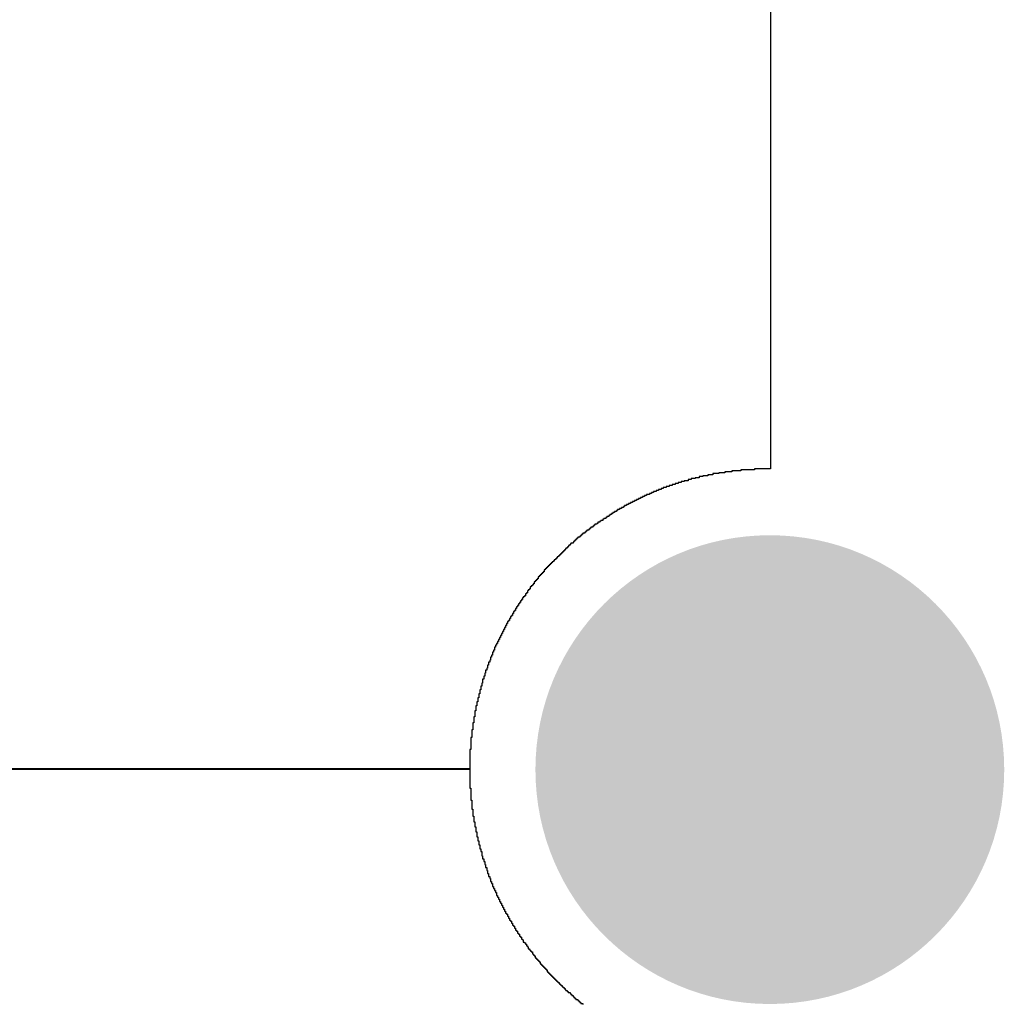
# Model space of a CAD drawing. Header units: inches. Extents: x 3 to 137, y 3 to 137.
# Tile 13 of 22: x 78 to 89, y 35 to 46. Entities that reach past the tile are written whole.
import ezdxf

# ---------------------------------------------------------------- set-up
doc = ezdxf.new("R2010")
doc.units = ezdxf.units.IN
doc.layers.add('Bottom Solder', color=6, linetype='Continuous')
doc.layers.add('Pad Holes', color=156, linetype='Continuous')

msp = doc.modelspace()

# ---------------------------------------------------------------- hatches: boundary and pattern name
at = {"layer": 'Bottom Solder'}
h = msp.add_hatch(color=6, dxfattribs=at)
edge = h.paths.add_edge_path()
edge.add_arc((86, 38), 2.5, 0, 360)
at = {"layer": 'Pad Holes'}
h = msp.add_hatch(color=7, dxfattribs=at)
edge = h.paths.add_edge_path()
edge.add_arc((86, 38), 1.75, 0, 360)

# ---------------------------------------------------------------- linework, layer by layer
at = {"layer": 'Bottom Solder'}
for p, q in [((86.007, 50.797), (86.007, 41.209)), ((85.594, 41.178), (85.52, 41.178)), ((85.52, 41.178), (85.52, 41.167)), ((85.689, 41.188), (85.594, 41.188)), ((85.594, 41.188), (85.594, 41.178)), ((85.837, 41.199), (85.689, 41.199)), ((85.689, 41.199), (85.689, 41.188)), ((86.007, 41.209), (85.837, 41.209)), ((85.837, 41.209), (85.837, 41.199)), ((85.086, 41.072), (85.054, 41.072)), ((85.054, 41.072), (85.054, 41.061)), ((85.128, 41.082), (85.086, 41.082)), ((85.086, 41.082), (85.086, 41.072)), ((85.16, 41.093), (85.128, 41.093)), ((85.128, 41.093), (85.128, 41.082)), ((85.202, 41.104), (85.16, 41.104)), ((85.16, 41.104), (85.16, 41.093)), ((85.245, 41.114), (85.202, 41.114)), ((85.202, 41.114), (85.202, 41.104)), ((85.287, 41.125), (85.245, 41.125)), ((85.245, 41.125), (85.245, 41.114)), ((85.34, 41.135), (85.287, 41.135)), ((85.287, 41.135), (85.287, 41.125)), ((85.393, 41.146), (85.34, 41.146)), ((85.34, 41.146), (85.34, 41.135)), ((85.456, 41.157), (85.393, 41.157)), ((85.393, 41.157), (85.393, 41.146)), ((85.52, 41.167), (85.456, 41.167)), ((85.456, 41.167), (85.456, 41.157)), ((84.789, 40.966), (84.758, 40.966)), ((84.758, 40.966), (84.758, 40.955)), ((84.811, 40.977), (84.789, 40.977)), ((84.789, 40.977), (84.789, 40.966)), ((84.842, 40.987), (84.811, 40.987)), ((84.811, 40.987), (84.811, 40.977)), ((84.864, 40.998), (84.842, 40.998)), ((84.842, 40.998), (84.842, 40.987)), ((84.895, 41.008), (84.864, 41.008)), ((84.864, 41.008), (84.864, 40.998)), ((84.927, 41.019), (84.895, 41.019)), ((84.895, 41.019), (84.895, 41.008)), ((84.959, 41.03), (84.927, 41.03)), ((84.927, 41.03), (84.927, 41.019)), ((84.991, 41.04), (84.959, 41.04)), ((84.959, 41.04), (84.959, 41.03)), ((85.022, 41.051), (84.991, 41.051)), ((84.991, 41.051), (84.991, 41.04)), ((85.054, 41.061), (85.022, 41.061)), ((85.022, 41.061), (85.022, 41.051)), ((84.557, 40.86), (84.536, 40.86)), ((84.536, 40.86), (84.536, 40.85)), ((84.578, 40.871), (84.557, 40.871)), ((84.557, 40.871), (84.557, 40.86)), ((84.599, 40.881), (84.578, 40.881)), ((84.578, 40.881), (84.578, 40.871)), ((84.62, 40.892), (84.599, 40.892)), ((84.599, 40.892), (84.599, 40.881)), ((84.641, 40.903), (84.62, 40.903)), ((84.62, 40.903), (84.62, 40.892)), ((84.662, 40.913), (84.641, 40.913)), ((84.641, 40.913), (84.641, 40.903)), ((84.684, 40.924), (84.662, 40.924)), ((84.662, 40.924), (84.662, 40.913)), ((84.715, 40.934), (84.684, 40.934)), ((84.684, 40.934), (84.684, 40.924)), ((84.737, 40.945), (84.715, 40.945)), ((84.715, 40.945), (84.715, 40.934)), ((84.758, 40.955), (84.737, 40.955)), ((84.737, 40.955), (84.737, 40.945)), ((84.366, 40.754), (84.345, 40.754)), ((84.345, 40.754), (84.345, 40.744)), ((84.377, 40.765), (84.366, 40.765)), ((84.366, 40.765), (84.366, 40.754)), ((84.398, 40.776), (84.377, 40.776)), ((84.377, 40.776), (84.377, 40.765)), ((84.419, 40.786), (84.398, 40.786)), ((84.398, 40.786), (84.398, 40.776)), ((84.44, 40.797), (84.419, 40.797)), ((84.419, 40.797), (84.419, 40.786)), ((84.451, 40.807), (84.44, 40.807)), ((84.44, 40.807), (84.44, 40.797)), ((84.472, 40.818), (84.451, 40.818)), ((84.451, 40.818), (84.451, 40.807)), ((84.493, 40.828), (84.472, 40.828)), ((84.472, 40.828), (84.472, 40.818)), ((84.514, 40.839), (84.493, 40.839)), ((84.493, 40.839), (84.493, 40.828)), ((84.536, 40.85), (84.514, 40.85)), ((84.514, 40.85), (84.514, 40.839)), ((84.197, 40.649), (84.186, 40.649)), ((84.186, 40.649), (84.186, 40.638)), ((84.218, 40.659), (84.197, 40.659)), ((84.197, 40.659), (84.197, 40.649)), ((84.229, 40.67), (84.218, 40.67)), ((84.218, 40.67), (84.218, 40.659)), ((84.25, 40.68), (84.229, 40.68)), ((84.229, 40.68), (84.229, 40.67)), ((84.26, 40.691), (84.25, 40.691)), ((84.25, 40.691), (84.25, 40.68)), ((84.282, 40.701), (84.26, 40.701)), ((84.26, 40.701), (84.26, 40.691)), ((84.292, 40.712), (84.282, 40.712)), ((84.282, 40.712), (84.282, 40.701)), ((84.313, 40.723), (84.292, 40.723)), ((84.292, 40.723), (84.292, 40.712)), ((84.324, 40.733), (84.313, 40.733)), ((84.313, 40.733), (84.313, 40.723)), ((84.345, 40.744), (84.324, 40.744)), ((84.324, 40.744), (84.324, 40.733)), ((84.049, 40.543), (84.038, 40.543)), ((84.038, 40.543), (84.038, 40.532)), ((84.07, 40.553), (84.049, 40.553)), ((84.049, 40.553), (84.049, 40.543)), ((84.08, 40.564), (84.07, 40.564)), ((84.07, 40.564), (84.07, 40.553)), ((84.091, 40.575), (84.08, 40.575)), ((84.08, 40.575), (84.08, 40.564)), ((84.112, 40.585), (84.091, 40.585)), ((84.091, 40.585), (84.091, 40.575)), ((84.123, 40.596), (84.112, 40.596)), ((84.112, 40.596), (84.112, 40.585)), ((84.133, 40.606), (84.123, 40.606)), ((84.123, 40.606), (84.123, 40.596)), ((84.155, 40.617), (84.133, 40.617)), ((84.133, 40.617), (84.133, 40.606)), ((84.165, 40.627), (84.155, 40.627)), ((84.155, 40.627), (84.155, 40.617)), ((84.186, 40.638), (84.165, 40.638)), ((84.165, 40.638), (84.165, 40.627)), ((83.922, 40.437), (83.911, 40.437)), ((83.911, 40.437), (83.911, 40.426)), ((83.932, 40.448), (83.922, 40.448)), ((83.922, 40.448), (83.922, 40.437)), ((83.943, 40.458), (83.932, 40.458)), ((83.932, 40.458), (83.932, 40.448)), ((83.953, 40.469), (83.943, 40.469)), ((83.943, 40.469), (83.943, 40.458)), ((83.975, 40.479), (83.953, 40.479)), ((83.953, 40.479), (83.953, 40.469)), ((83.985, 40.49), (83.975, 40.49)), ((83.975, 40.49), (83.975, 40.479)), ((83.996, 40.5), (83.985, 40.5)), ((83.985, 40.5), (83.985, 40.49)), ((84.006, 40.511), (83.996, 40.511)), ((83.996, 40.511), (83.996, 40.5)), ((84.028, 40.522), (84.006, 40.522)), ((84.006, 40.522), (84.006, 40.511)), ((84.038, 40.532), (84.028, 40.532)), ((84.028, 40.532), (84.028, 40.522)), ((83.805, 40.331), (83.795, 40.331)), ((83.795, 40.331), (83.795, 40.321)), ((83.816, 40.342), (83.805, 40.342)), ((83.805, 40.342), (83.805, 40.331)), ((83.826, 40.352), (83.816, 40.352)), ((83.816, 40.352), (83.816, 40.342)), ((83.837, 40.363), (83.826, 40.363)), ((83.826, 40.363), (83.826, 40.352)), ((83.848, 40.373), (83.837, 40.373)), ((83.837, 40.373), (83.837, 40.363)), ((83.858, 40.384), (83.848, 40.384)), ((83.848, 40.384), (83.848, 40.373)), ((83.869, 40.395), (83.858, 40.395)), ((83.858, 40.395), (83.858, 40.384)), ((83.879, 40.405), (83.869, 40.405)), ((83.869, 40.405), (83.869, 40.395)), ((83.901, 40.416), (83.879, 40.416)), ((83.879, 40.416), (83.879, 40.405)), ((83.911, 40.426), (83.901, 40.426)), ((83.901, 40.426), (83.901, 40.416)), ((83.699, 40.225), (83.689, 40.225)), ((83.689, 40.225), (83.689, 40.215)), ((83.71, 40.236), (83.699, 40.236)), ((83.699, 40.236), (83.699, 40.225)), ((83.721, 40.246), (83.71, 40.246)), ((83.71, 40.246), (83.71, 40.236)), ((83.731, 40.257), (83.721, 40.257)), ((83.721, 40.257), (83.721, 40.246)), ((83.742, 40.268), (83.731, 40.268)), ((83.731, 40.268), (83.731, 40.257)), ((83.752, 40.278), (83.742, 40.278)), ((83.742, 40.278), (83.742, 40.268)), ((83.763, 40.289), (83.752, 40.289)), ((83.752, 40.289), (83.752, 40.278)), ((83.774, 40.299), (83.763, 40.299)), ((83.763, 40.299), (83.763, 40.289)), ((83.784, 40.31), (83.774, 40.31)), ((83.774, 40.31), (83.774, 40.299)), ((83.795, 40.321), (83.784, 40.321)), ((83.784, 40.321), (83.784, 40.31)), ((83.604, 40.13), (83.594, 40.13)), ((83.594, 40.13), (83.594, 40.109)), ((83.615, 40.141), (83.604, 40.141)), ((83.604, 40.141), (83.604, 40.13)), ((83.625, 40.151), (83.615, 40.151)), ((83.615, 40.151), (83.615, 40.141)), ((83.636, 40.162), (83.625, 40.162)), ((83.625, 40.162), (83.625, 40.151)), ((83.647, 40.172), (83.636, 40.172)), ((83.636, 40.172), (83.636, 40.162)), ((83.657, 40.183), (83.647, 40.183)), ((83.647, 40.183), (83.647, 40.172)), ((83.668, 40.194), (83.657, 40.194)), ((83.657, 40.194), (83.657, 40.183)), ((83.678, 40.204), (83.668, 40.204)), ((83.668, 40.204), (83.668, 40.194)), ((83.689, 40.215), (83.678, 40.215)), ((83.678, 40.215), (83.678, 40.204)), ((83.509, 40.014), (83.498, 40.014)), ((83.498, 40.014), (83.498, 40.003)), ((83.52, 40.024), (83.509, 40.024)), ((83.509, 40.024), (83.509, 40.014)), ((83.53, 40.035), (83.52, 40.035)), ((83.52, 40.035), (83.52, 40.024)), ((83.541, 40.056), (83.53, 40.056)), ((83.53, 40.056), (83.53, 40.035)), ((83.551, 40.067), (83.541, 40.067)), ((83.541, 40.067), (83.541, 40.056)), ((83.562, 40.077), (83.551, 40.077)), ((83.551, 40.077), (83.551, 40.067)), ((83.572, 40.088), (83.562, 40.088)), ((83.562, 40.088), (83.562, 40.077)), ((83.583, 40.098), (83.572, 40.098)), ((83.572, 40.098), (83.572, 40.088)), ((83.594, 40.109), (83.583, 40.109)), ((83.583, 40.109), (83.583, 40.098)), ((83.435, 39.918), (83.424, 39.918)), ((83.424, 39.918), (83.424, 39.908)), ((83.445, 39.929), (83.435, 39.929)), ((83.435, 39.929), (83.435, 39.918)), ((83.456, 39.95), (83.445, 39.95)), ((83.445, 39.95), (83.445, 39.929)), ((83.467, 39.961), (83.456, 39.961)), ((83.456, 39.961), (83.456, 39.95)), ((83.477, 39.971), (83.467, 39.971)), ((83.467, 39.971), (83.467, 39.961)), ((83.488, 39.982), (83.477, 39.982)), ((83.477, 39.982), (83.477, 39.971)), ((83.498, 40.003), (83.488, 40.003)), ((83.488, 40.003), (83.488, 39.982)), ((83.361, 39.813), (83.35, 39.813)), ((83.35, 39.813), (83.35, 39.802)), ((83.371, 39.834), (83.361, 39.834)), ((83.361, 39.834), (83.361, 39.813)), ((83.382, 39.844), (83.371, 39.844)), ((83.371, 39.844), (83.371, 39.834)), ((83.393, 39.855), (83.382, 39.855)), ((83.382, 39.855), (83.382, 39.844)), ((83.403, 39.876), (83.393, 39.876)), ((83.393, 39.876), (83.393, 39.855)), ((83.414, 39.887), (83.403, 39.887)), ((83.403, 39.887), (83.403, 39.876)), ((83.424, 39.908), (83.414, 39.908)), ((83.414, 39.908), (83.414, 39.887)), ((83.297, 39.717), (83.287, 39.717)), ((83.287, 39.717), (83.287, 39.696)), ((83.308, 39.738), (83.297, 39.738)), ((83.297, 39.738), (83.297, 39.717)), ((83.318, 39.749), (83.308, 39.749)), ((83.308, 39.749), (83.308, 39.738)), ((83.329, 39.77), (83.318, 39.77)), ((83.318, 39.77), (83.318, 39.749)), ((83.34, 39.781), (83.329, 39.781)), ((83.329, 39.781), (83.329, 39.77)), ((83.35, 39.802), (83.34, 39.802)), ((83.34, 39.802), (83.34, 39.781)), ((83.234, 39.611), (83.223, 39.611)), ((83.223, 39.611), (83.223, 39.59)), ((83.244, 39.633), (83.234, 39.633)), ((83.234, 39.633), (83.234, 39.611)), ((83.255, 39.643), (83.244, 39.643)), ((83.244, 39.643), (83.244, 39.633)), ((83.266, 39.664), (83.255, 39.664)), ((83.255, 39.664), (83.255, 39.643)), ((83.276, 39.686), (83.266, 39.686)), ((83.266, 39.686), (83.266, 39.664)), ((83.287, 39.696), (83.276, 39.696)), ((83.276, 39.696), (83.276, 39.686)), ((83.17, 39.495), (83.16, 39.495)), ((83.16, 39.495), (83.16, 39.474)), ((83.181, 39.516), (83.17, 39.516)), ((83.17, 39.516), (83.17, 39.495)), ((83.191, 39.537), (83.181, 39.537)), ((83.181, 39.537), (83.181, 39.516)), ((83.202, 39.559), (83.191, 39.559)), ((83.191, 39.559), (83.191, 39.537)), ((83.213, 39.58), (83.202, 39.58)), ((83.202, 39.58), (83.202, 39.559)), ((83.223, 39.59), (83.213, 39.59)), ((83.213, 39.59), (83.213, 39.58)), ((83.117, 39.389), (83.107, 39.389)), ((83.107, 39.389), (83.107, 39.368)), ((83.128, 39.41), (83.117, 39.41)), ((83.117, 39.41), (83.117, 39.389)), ((83.139, 39.432), (83.128, 39.432)), ((83.128, 39.432), (83.128, 39.41)), ((83.149, 39.453), (83.139, 39.453)), ((83.139, 39.453), (83.139, 39.432)), ((83.16, 39.474), (83.149, 39.474)), ((83.149, 39.474), (83.149, 39.453)), ((83.075, 39.305), (83.064, 39.305)), ((83.064, 39.305), (83.064, 39.273)), ((83.086, 39.326), (83.075, 39.326)), ((83.075, 39.326), (83.075, 39.305)), ((83.096, 39.347), (83.086, 39.347)), ((83.086, 39.347), (83.086, 39.326)), ((83.107, 39.368), (83.096, 39.368)), ((83.096, 39.368), (83.096, 39.347)), ((83.033, 39.199), (83.022, 39.199)), ((83.022, 39.199), (83.022, 39.167)), ((83.043, 39.22), (83.033, 39.22)), ((83.033, 39.22), (83.033, 39.199)), ((83.054, 39.252), (83.043, 39.252)), ((83.043, 39.252), (83.043, 39.22)), ((83.064, 39.273), (83.054, 39.273)), ((83.054, 39.273), (83.054, 39.252)), ((82.99, 39.082), (82.98, 39.082)), ((82.98, 39.082), (82.98, 39.061)), ((83.001, 39.114), (82.99, 39.114)), ((82.99, 39.114), (82.99, 39.082)), ((83.012, 39.146), (83.001, 39.146)), ((83.001, 39.146), (83.001, 39.114)), ((83.022, 39.167), (83.012, 39.167)), ((83.012, 39.167), (83.012, 39.146)), ((82.948, 38.966), (82.937, 38.966)), ((82.937, 38.966), (82.937, 38.924)), ((82.959, 38.998), (82.948, 38.998)), ((82.948, 38.998), (82.948, 38.966)), ((82.969, 39.029), (82.959, 39.029)), ((82.959, 39.029), (82.959, 38.998)), ((82.98, 39.061), (82.969, 39.061)), ((82.969, 39.061), (82.969, 39.029)), ((82.927, 38.892), (82.916, 38.892)), ((82.916, 38.892), (82.916, 38.85)), ((82.937, 38.924), (82.927, 38.924)), ((82.927, 38.924), (82.927, 38.892)), ((82.895, 38.765), (82.885, 38.765)), ((82.885, 38.765), (82.885, 38.723)), ((82.906, 38.807), (82.895, 38.807)), ((82.895, 38.807), (82.895, 38.765)), ((82.916, 38.85), (82.906, 38.85)), ((82.906, 38.85), (82.906, 38.807)), ((82.874, 38.68), (82.863, 38.68)), ((82.863, 38.68), (82.863, 38.627)), ((82.885, 38.723), (82.874, 38.723)), ((82.874, 38.723), (82.874, 38.68)), ((82.853, 38.564), (82.842, 38.564)), ((82.842, 38.564), (82.842, 38.5)), ((82.863, 38.627), (82.853, 38.627)), ((82.853, 38.627), (82.853, 38.564)), ((82.842, 38.5), (82.832, 38.5)), ((82.832, 38.5), (82.832, 38.426)), ((82.821, 38.342), (82.811, 38.342)), ((82.811, 38.342), (82.811, 38.215)), ((82.832, 38.426), (82.821, 38.426)), ((82.821, 38.426), (82.821, 38.342)), ((82.811, 38.215), (82.8, 38.215)), ((82.8, 38.215), (82.8, 38.003)), ((73.212, 38.013), (82.8, 38.013)), ((80.387, 38.003), (73.212, 38.003)), ((80.398, 38.003), (80.387, 38.003)), ((82.8, 38.003), (80.398, 38.003)), ((82.8, 38.013), (82.8, 37.802)), ((82.8, 37.802), (82.811, 37.802)), ((82.811, 37.802), (82.811, 37.675)), ((82.811, 37.675), (82.821, 37.675)), ((82.821, 37.675), (82.821, 37.58)), ((82.821, 37.58), (82.832, 37.58)), ((82.832, 37.58), (82.832, 37.505)), ((82.832, 37.505), (82.842, 37.505)), ((82.842, 37.505), (82.842, 37.442)), ((82.842, 37.442), (82.853, 37.442)), ((82.853, 37.442), (82.853, 37.389)), ((82.853, 37.389), (82.863, 37.389)), ((82.863, 37.389), (82.863, 37.336)), ((82.863, 37.336), (82.874, 37.336)), ((82.874, 37.336), (82.874, 37.283)), ((82.874, 37.283), (82.885, 37.283)), ((82.885, 37.283), (82.885, 37.241)), ((82.885, 37.241), (82.895, 37.241)), ((82.895, 37.241), (82.895, 37.199)), ((82.895, 37.199), (82.906, 37.199)), ((82.906, 37.199), (82.906, 37.156)), ((82.906, 37.156), (82.916, 37.156)), ((82.916, 37.156), (82.916, 37.125)), ((82.916, 37.125), (82.927, 37.125)), ((82.927, 37.125), (82.927, 37.082)), ((82.927, 37.082), (82.937, 37.082)), ((82.937, 37.082), (82.937, 37.05)), ((82.937, 37.05), (82.948, 37.05)), ((82.948, 37.05), (82.948, 37.019)), ((82.948, 37.019), (82.959, 37.019)), ((82.959, 37.019), (82.959, 36.987)), ((82.959, 36.987), (82.969, 36.987)), ((82.969, 36.987), (82.969, 36.955)), ((82.969, 36.955), (82.98, 36.955)), ((82.98, 36.955), (82.98, 36.923)), ((82.98, 36.923), (82.99, 36.923)), ((82.99, 36.923), (82.99, 36.892)), ((82.99, 36.892), (83.001, 36.892)), ((83.001, 36.892), (83.001, 36.86)), ((83.001, 36.86), (83.012, 36.86)), ((83.012, 36.86), (83.012, 36.839)), ((83.012, 36.839), (83.022, 36.839)), ((83.022, 36.839), (83.022, 36.807)), ((83.022, 36.807), (83.033, 36.807)), ((83.033, 36.807), (83.033, 36.786)), ((83.033, 36.786), (83.043, 36.786)), ((83.043, 36.786), (83.043, 36.754)), ((83.043, 36.754), (83.054, 36.754)), ((83.054, 36.754), (83.054, 36.733)), ((83.054, 36.733), (83.064, 36.733)), ((83.064, 36.733), (83.064, 36.712)), ((83.064, 36.712), (83.075, 36.712)), ((83.075, 36.712), (83.075, 36.691)), ((83.075, 36.691), (83.086, 36.691)), ((83.086, 36.691), (83.086, 36.659)), ((83.086, 36.659), (83.096, 36.659)), ((83.096, 36.659), (83.096, 36.638)), ((83.096, 36.638), (83.107, 36.638)), ((83.107, 36.638), (83.107, 36.617)), ((83.107, 36.617), (83.117, 36.617)), ((83.117, 36.617), (83.117, 36.595)), ((83.117, 36.595), (83.128, 36.595)), ((83.128, 36.595), (83.128, 36.574)), ((83.128, 36.574), (83.139, 36.574)), ((83.139, 36.574), (83.139, 36.553)), ((83.139, 36.553), (83.149, 36.553)), ((83.149, 36.553), (83.149, 36.532)), ((83.149, 36.532), (83.16, 36.532)), ((83.16, 36.532), (83.16, 36.511)), ((83.16, 36.511), (83.17, 36.511)), ((83.17, 36.511), (83.17, 36.49)), ((83.17, 36.49), (83.181, 36.49)), ((83.181, 36.49), (83.181, 36.468)), ((83.181, 36.468), (83.191, 36.468)), ((83.191, 36.468), (83.191, 36.458)), ((83.191, 36.458), (83.202, 36.458)), ((83.202, 36.458), (83.202, 36.437)), ((83.202, 36.437), (83.213, 36.437)), ((83.213, 36.437), (83.213, 36.415)), ((83.213, 36.415), (83.223, 36.415)), ((83.223, 36.415), (83.223, 36.394)), ((83.223, 36.394), (83.234, 36.394)), ((83.234, 36.394), (83.234, 36.384)), ((83.234, 36.384), (83.244, 36.384)), ((83.244, 36.384), (83.244, 36.363)), ((83.244, 36.363), (83.255, 36.363)), ((83.255, 36.363), (83.255, 36.341)), ((83.255, 36.341), (83.266, 36.341)), ((83.266, 36.341), (83.266, 36.331)), ((83.266, 36.331), (83.276, 36.331)), ((83.276, 36.331), (83.276, 36.31)), ((83.276, 36.31), (83.287, 36.31)), ((83.287, 36.31), (83.287, 36.288)), ((83.287, 36.288), (83.297, 36.288)), ((83.297, 36.288), (83.297, 36.278)), ((83.297, 36.278), (83.308, 36.278)), ((83.308, 36.278), (83.308, 36.257)), ((83.308, 36.257), (83.318, 36.257)), ((83.318, 36.257), (83.318, 36.246)), ((83.318, 36.246), (83.329, 36.246)), ((83.329, 36.246), (83.329, 36.225)), ((83.329, 36.225), (83.34, 36.225)), ((83.34, 36.225), (83.34, 36.214)), ((83.34, 36.214), (83.35, 36.214)), ((83.35, 36.214), (83.35, 36.193)), ((83.35, 36.193), (83.361, 36.193)), ((83.361, 36.193), (83.361, 36.183)), ((83.361, 36.183), (83.371, 36.183)), ((83.371, 36.183), (83.371, 36.161)), ((83.371, 36.161), (83.382, 36.161)), ((83.382, 36.161), (83.382, 36.151)), ((83.382, 36.151), (83.393, 36.151)), ((83.393, 36.151), (83.393, 36.14)), ((83.393, 36.14), (83.403, 36.14)), ((83.403, 36.14), (83.403, 36.119)), ((83.403, 36.119), (83.414, 36.119)), ((83.414, 36.119), (83.414, 36.109)), ((83.414, 36.109), (83.424, 36.109)), ((83.424, 36.109), (83.424, 36.087)), ((83.424, 36.087), (83.435, 36.087)), ((83.435, 36.087), (83.435, 36.077)), ((83.435, 36.077), (83.445, 36.077)), ((83.445, 36.077), (83.445, 36.066)), ((83.445, 36.066), (83.456, 36.066)), ((83.456, 36.066), (83.456, 36.056)), ((83.456, 36.056), (83.467, 36.056)), ((83.467, 36.056), (83.467, 36.034)), ((83.467, 36.034), (83.477, 36.034)), ((83.477, 36.034), (83.477, 36.024)), ((83.477, 36.024), (83.488, 36.024)), ((83.488, 36.024), (83.488, 36.013)), ((83.488, 36.013), (83.498, 36.013)), ((83.498, 36.013), (83.498, 35.992)), ((83.498, 35.992), (83.509, 35.992)), ((83.509, 35.992), (83.509, 35.982)), ((83.509, 35.982), (83.52, 35.982)), ((83.52, 35.982), (83.52, 35.971)), ((83.52, 35.971), (83.53, 35.971)), ((83.53, 35.971), (83.53, 35.96)), ((83.53, 35.96), (83.541, 35.96)), ((83.541, 35.96), (83.541, 35.95)), ((83.541, 35.95), (83.551, 35.95)), ((83.551, 35.95), (83.551, 35.929)), ((83.551, 35.929), (83.562, 35.929)), ((83.562, 35.929), (83.562, 35.918)), ((83.562, 35.918), (83.572, 35.918)), ((83.572, 35.918), (83.572, 35.907)), ((83.572, 35.907), (83.583, 35.907)), ((83.583, 35.907), (83.583, 35.897)), ((83.583, 35.897), (83.594, 35.897)), ((83.594, 35.897), (83.594, 35.886)), ((83.594, 35.886), (83.604, 35.886)), ((83.604, 35.886), (83.604, 35.876)), ((83.604, 35.876), (83.615, 35.876)), ((83.615, 35.876), (83.615, 35.865)), ((83.615, 35.865), (83.625, 35.865)), ((83.625, 35.865), (83.625, 35.844)), ((83.625, 35.844), (83.636, 35.844)), ((83.636, 35.844), (83.636, 35.833)), ((83.636, 35.833), (83.647, 35.833)), ((83.647, 35.833), (83.647, 35.823)), ((83.647, 35.823), (83.657, 35.823)), ((83.657, 35.823), (83.657, 35.812)), ((83.657, 35.812), (83.668, 35.812)), ((83.668, 35.812), (83.668, 35.802)), ((83.668, 35.802), (83.678, 35.802)), ((83.678, 35.802), (83.678, 35.791)), ((83.678, 35.791), (83.689, 35.791)), ((83.689, 35.791), (83.689, 35.78)), ((83.689, 35.78), (83.699, 35.78)), ((83.699, 35.78), (83.699, 35.77)), ((83.699, 35.77), (83.71, 35.77)), ((83.71, 35.77), (83.71, 35.759)), ((83.71, 35.759), (83.721, 35.759)), ((83.721, 35.759), (83.721, 35.749)), ((83.721, 35.749), (83.731, 35.749)), ((83.731, 35.749), (83.731, 35.738)), ((83.731, 35.738), (83.742, 35.738)), ((83.742, 35.738), (83.742, 35.728)), ((83.742, 35.728), (83.752, 35.728)), ((83.752, 35.728), (83.752, 35.717)), ((83.752, 35.717), (83.763, 35.717)), ((83.763, 35.717), (83.763, 35.706)), ((83.763, 35.706), (83.774, 35.706)), ((83.774, 35.706), (83.774, 35.696)), ((83.774, 35.696), (83.784, 35.696)), ((83.784, 35.696), (83.784, 35.685)), ((83.784, 35.685), (83.795, 35.685)), ((83.795, 35.685), (83.795, 35.675)), ((83.795, 35.675), (83.805, 35.675)), ((83.805, 35.675), (83.805, 35.664)), ((83.805, 35.664), (83.816, 35.664)), ((83.816, 35.664), (83.816, 35.653)), ((83.816, 35.653), (83.826, 35.653)), ((83.826, 35.653), (83.826, 35.643)), ((83.826, 35.643), (83.837, 35.643)), ((83.837, 35.643), (83.837, 35.632)), ((83.837, 35.632), (83.848, 35.632)), ((83.848, 35.632), (83.848, 35.622)), ((83.848, 35.622), (83.869, 35.622)), ((83.869, 35.622), (83.869, 35.611)), ((83.869, 35.611), (83.879, 35.611)), ((83.879, 35.611), (83.879, 35.601)), ((83.879, 35.601), (83.89, 35.601)), ((83.89, 35.601), (83.89, 35.59)), ((83.89, 35.59), (83.901, 35.59)), ((83.901, 35.59), (83.901, 35.579)), ((83.901, 35.579), (83.911, 35.579)), ((83.911, 35.579), (83.911, 35.569)), ((83.911, 35.569), (83.922, 35.569)), ((83.922, 35.569), (83.922, 35.558)), ((83.922, 35.558), (83.932, 35.558)), ((83.932, 35.558), (83.932, 35.548)), ((83.932, 35.548), (83.953, 35.548)), ((83.953, 35.548), (83.953, 35.537)), ((83.953, 35.537), (83.964, 35.537)), ((83.964, 35.537), (83.964, 35.526)), ((83.964, 35.526), (83.975, 35.526)), ((83.975, 35.526), (83.975, 35.516)), ((83.975, 35.516), (83.985, 35.516)), ((83.985, 35.516), (83.985, 35.505)), ((83.985, 35.505), (84.006, 35.505)), ((84.006, 35.505), (84.006, 35.495))]:
    msp.add_line(p, q, dxfattribs=at)

doc.saveas('drawing.dxf')
